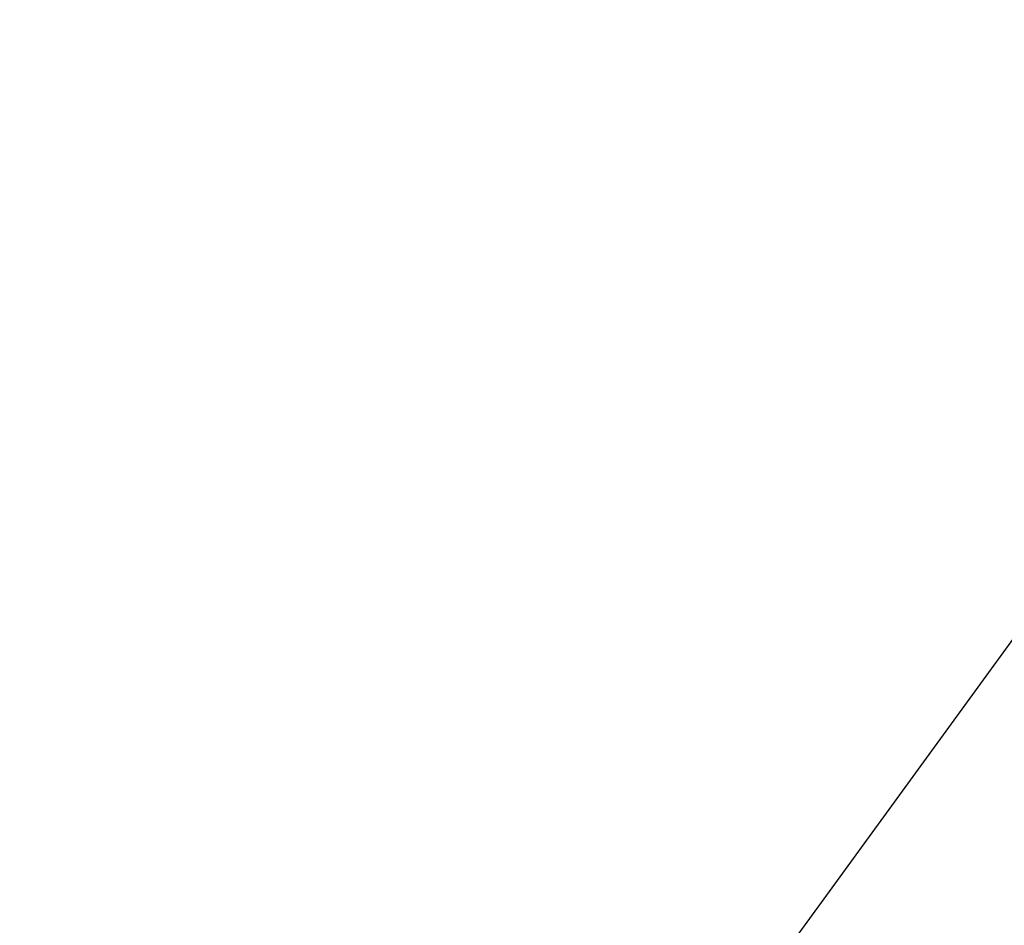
# Model space of a CAD drawing. Header units: millimetres. Extents: x 0.5 to 96.4, y -47.8 to 48.
# Tile 117 of 256: x 26.7547 to 26.8062, y -27.8298 to -27.7823. Entities that reach past the tile are written whole.
import ezdxf

# ---------------------------------------------------------------- set-up
doc = ezdxf.new("R2010")
doc.units = ezdxf.units.MM
doc.header["$LTSCALE"] = 25.4
doc.layers.get('0').update_dxf_attribs({"true_color": 0xff5454})

# ---------------------------------------------------------------- blocks, each defined once
blk = doc.blocks.new('WORKSHOP-A-6337.STL#1')
at = {"color": 250, "true_color": 0x262626}
mesh = blk.add_polyface(dxfattribs=at)
corners = [(26.554626, -26.478086, 149.294434), (23.493837, -30.159782, 133.952591), (23.243677, -31.035215, 134.273315), (26.804787, -25.602657, 148.973694)]
mesh.append_faces([[corners[k] for k in face] for face in [(0, 1, 2), (1, 0, 3)]], dxfattribs={"vtx0": -1, "color": 250})
mesh = blk.add_polyface(dxfattribs=at)
corners = [(27.80081, -26.446417, 154.995392), (26.791317, -27.709116, 149.615738), (26.828836, -27.784218, 149.630249)]
mesh.append_faces([[corners[k] for k in face] for face in [(0, 1, 2)]], dxfattribs={"color": 250})
mesh = blk.add_polyface(dxfattribs=at)
corners = [(26.791317, -27.709116, 149.615738), (23.237061, -31.22065, 134.331039), (23.480368, -32.266243, 134.59462), (26.54801, -26.663525, 149.352158)]
mesh.append_faces([[corners[k] for k in face] for face in [(0, 1, 2), (1, 0, 3)]], dxfattribs={"vtx0": -1, "color": 250})
mesh = blk.add_polyface(dxfattribs=at)
corners = [(27.61824, -28.697561, 149.733337), (23.517889, -32.341347, 134.609131), (24.307293, -33.254688, 134.712219), (26.828836, -27.784218, 149.630249)]
mesh.append_faces([[corners[k] for k in face] for face in [(0, 1, 2), (1, 0, 3)]], dxfattribs={"vtx0": -1, "color": 250})
blk = doc.blocks.new('Grupuj#1')
at = {"color": 0}
blk.add_blockref('WORKSHOP-A-6337.STL#1', (-0.507188, 47.844349, -17.197577), dxfattribs=at)

msp = doc.modelspace()

# ---------------------------------------------------------------- block references
at = {"color": 0}
msp.add_blockref('Grupuj#1', (0.507188, -47.844349, 17.197577), dxfattribs=at)

doc.saveas('drawing.dxf')
